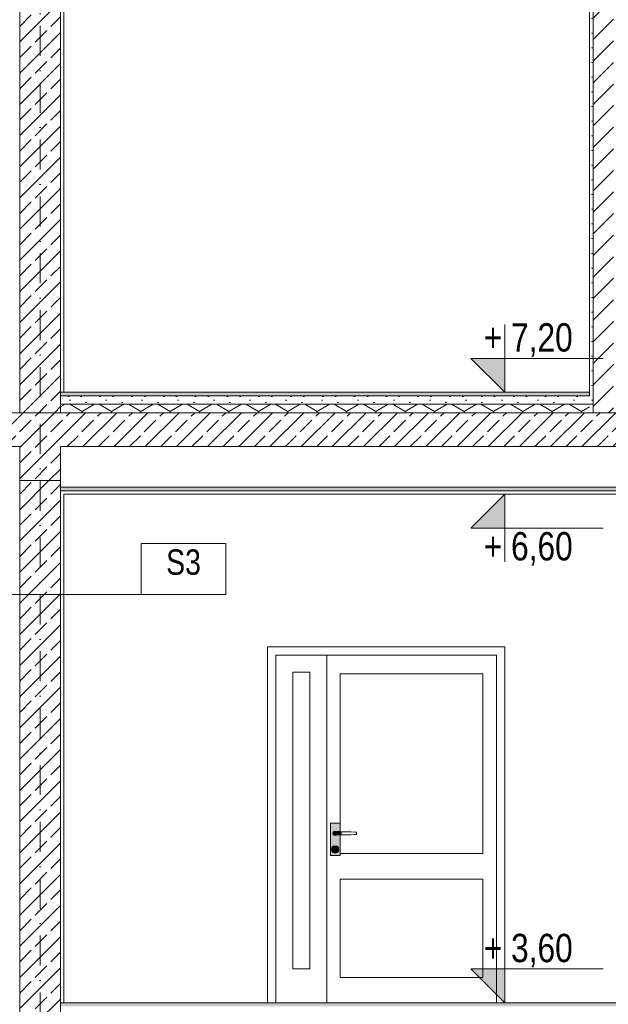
# Model space of a CAD drawing. Header units: millimetres. Extents: x -126680 to -83680, y 18016 to 39016.
# Tile 115 of 121: x -105850 to -102379, y 29304 to 35109. Entities that reach past the tile are written whole.
import ezdxf

# ---------------------------------------------------------------- set-up
doc = ezdxf.new("R2010")
doc.units = ezdxf.units.MM
doc.header["$MEASUREMENT"] = 0
doc.linetypes.add('Kropki i Kreski', pattern=[335.138881, 176.388884, -88.194442, 0, -70.555556])
for name, color, linetype, lineweight in [('Nowe_0_Nr_pióra__21', 7, 'Continuous', 20), ('Nowe_Konstrukcja - Stropy_Nr_pióra__21', 7, 'Continuous', 20), ('Nowe_Konstrukcja - Stropy_Nr_pióra__3', 7, 'Continuous', 13), ('Nowe_Konstrukcja - Ściany zew_Nr_pióra__106', 252, 'Continuous', 13), ('Nowe_Konstrukcja - Ściany zew_Nr_pióra__18', 9, 'Continuous', 15), ('Nowe_Konstrukcja - Ściany zew_Nr_pióra__19', 255, 'Continuous', 0), ('Nowe_Konstrukcja - Ściany zew_Nr_pióra__21', 7, 'Continuous', 20), ('Nowe_Konstrukcja - Ściany zew_Nr_pióra__3', 7, 'Continuous', 13), ('Nowe_Osie_Nr_pióra__3', 7, 'Continuous', 13), ('Nowe_Tabelka_Nr_pióra__3', 7, 'Continuous', 13), ('Nowe_Tabelka_Nr_pióra__7', 7, 'Continuous', 35), ('Nowe_Wymiarowanie - Ogólne_Nr_pióra__42', 8, 'Continuous', 25), ('Nowe_zagospodarowanie_Nr_pióra__21', 7, 'Continuous', 20)]:
    doc.layers.add(name, color=color, linetype=linetype, lineweight=lineweight)
for name, color, linetype, lineweight, true_color in [('Nowe_Konstrukcja - Stropy_Nr_pióra__23', 7, 'Continuous', 13, 0x858585), ('Nowe_Konstrukcja - Stropy_Nr_pióra__81', 7, 'Continuous', 13, 0x6a6a6a), ('Nowe_Konstrukcja - Ściany zew_Nr_pióra__102', 7, 'Continuous', 13, 0x3e3e3e), ('Nowe_Konstrukcja - Ściany zew_Nr_pióra__142', 7, 'Continuous', 0, 0xe8e8e8), ('Nowe_Konstrukcja - Ściany zew_Nr_pióra__23', 7, 'Continuous', 13, 0x858585), ('Nowe_Konstrukcja - Ściany zew_Nr_pióra__61', 7, 'Continuous', 18, 0x6a6a6a), ('Nowe_Konstrukcja - Ściany zew_Nr_pióra__62', 7, 'Continuous', 18, 0xaaaaaa), ('Nowe_Wymiarowanie - Ogólne_Nr_pióra__81', 7, 'Continuous', 13, 0x6a6a6a)]:
    doc.layers.add(name, color=color, linetype=linetype, lineweight=lineweight, true_color=true_color)
doc.layers.add('Nowe_Wymiarowanie - Ogólne', color=7, linetype='Continuous')
doc.layers.add('Nowe_zagospodarowanie', color=7, linetype='Continuous')
doc.styles.add('STYL_AUTOMATYCZNY_1', font='arial.ttf')
doc.styles.add('STYL_AUTOMATYCZNY_2', font='arial.ttf', dxfattribs={"width": 0.8})
doc.dimstyles.new('STYL_AUTOMATYCZNY__1', dxfattribs={"dimtxt": 125, "dimasz": 47.5, "dimexe": 0.18, "dimexo": 0.0625, "dimgap": 0, "dimtad": 1, "dimdec": 0, "dimlfac": 0.1, "dimzin": 0, "dimdsep": 46, "dimtxsty": 'STYL_AUTOMATYCZNY_1', "dimblk": 'ARROWHEAD_6', "dimblk1": 'ARROWHEAD_6', "dimblk2": 'ARROWHEAD_6', "dimcen": 0.09, "dimse1": 1, "dimse2": 1, "dimclrd": 256, "dimclre": 256, "dimclrt": 8, "dimazin": 0, "dimtfac": 1, "dimtdec": 4, "dimtmove": 0, "dimatfit": 3, "dimfxl": 0, "dimtolj": 1, "dimtzin": 0, "dimarcsym": 0})
doc.dimstyles.new('STYL_AUTOMATYCZNY__5', dxfattribs={"dimtxt": 125, "dimasz": 47.5, "dimexe": 0.18, "dimexo": 0.0625, "dimgap": 0, "dimtad": 1, "dimdec": 0, "dimlfac": 0.1, "dimzin": 0, "dimdsep": 46, "dimtxsty": 'STYL_AUTOMATYCZNY_1', "dimblk": 'ARROWHEAD_6', "dimblk1": 'ARROWHEAD_6', "dimblk2": 'ARROWHEAD_6', "dimcen": 0.09, "dimse1": 1, "dimse2": 1, "dimclrd": 256, "dimclre": 256, "dimclrt": 8, "dimazin": 0, "dimtfac": 1, "dimtdec": 4, "dimtmove": 2, "dimatfit": 3, "dimfxl": 0, "dimtolj": 1, "dimtzin": 0, "dimarcsym": 0})
pattern_1 = [(45, (0, 0), (-91.92388, 91.92388), []), (45, (-45.96, 45.96), (-91.92388, 91.92388), [97.5, -32.5])]

# ---------------------------------------------------------------- blocks, each defined once
blk = doc.blocks.new('Polilinia_19_2', base_point=(-106104.1, 31721.2))
at = {"layer": 'Nowe_zagospodarowanie', "linetype": 'Continuous', "lineweight": 0, "true_color": 0x000000}
blk.add_hatch(color=18, dxfattribs=at).paths.add_polyline_path([(-106154.1, 31721.2), (-106150.3, 31702), (-106139.5, 31685.8), (-106123.3, 31675), (-106104.1, 31671.2), (-106085, 31675), (-106068.8, 31685.8), (-106057.9, 31702), (-106054.1, 31721.2), (-106057.9, 31740.3), (-106068.8, 31756.5), (-106085, 31767.3), (-106104.1, 31771.2), (-106123.3, 31767.3), (-106139.5, 31756.5), (-106150.3, 31740.3)])
at = {"layer": 'Nowe_zagospodarowanie_Nr_pióra__21', "color": 7, "linetype": 'Continuous', "lineweight": 20, "flags": 128}
blk.add_lwpolyline([(-106054.1, 31721.2), (-105133.7, 31721.2), (-104633.7, 31721.2), (-104633.7, 31971.2), (-104633.7, 32021.2), (-105133.7, 32021.2), (-105133.7, 31721.2)], dxfattribs=at)
at = {"layer": 'Nowe_zagospodarowanie_Nr_pióra__21', "color": 7, "linetype": 'Continuous', "lineweight": 20}
blk.add_circle((-106104.1, 31721.2), 50, dxfattribs=at)
blk = doc.blocks.new('*D55')
at = {"layer": 'Nowe_Wymiarowanie - Ogólne_Nr_pióra__81', "color": 251, "linetype": 'Continuous', "lineweight": 13, "true_color": 0x6a6a6a}
for p, q in [((-96320, 29337.3), (-96270, 29287.3)), ((-96248.1, 29312.3), (-96341.9, 29312.3)), ((-96295, 29192.3), (-96295, 29312.3)), ((-96320, 29217.3), (-96270, 29167.3)), ((-96248.1, 29192.3), (-96341.9, 29192.3))]:
    blk.add_line(p, q, dxfattribs=at)
blk = doc.blocks.new('ARROWHEAD_6')
at = {"color": 0, "linetype": 'Continuous', "lineweight": 0}
for p, q in [((0, 0), (-1, 0)), ((-0.5, -0.5), (0.5, 0.5))]:
    blk.add_line(p, q, dxfattribs=at)
blk = doc.blocks.new('*D56')
at = {"layer": 'Nowe_Wymiarowanie - Ogólne_Nr_pióra__81', "color": 251, "linetype": 'Continuous', "lineweight": 13, "true_color": 0x6a6a6a}
for p, q in [((-96320, 32337.3), (-96270, 32287.3)), ((-96248.1, 32312.3), (-96341.9, 32312.3)), ((-96295, 29312.3), (-96295, 32312.3)), ((-96320, 29337.3), (-96270, 29287.3)), ((-96248.1, 29312.3), (-96341.9, 29312.3))]:
    blk.add_line(p, q, dxfattribs=at)
at = {"layer": 'Nowe_Wymiarowanie - Ogólne_Nr_pióra__42', "color": 8, "lineweight": 25, "char_height": 125, "attachment_point": 7, "rotation": 90, "style": 'STYL_AUTOMATYCZNY_1'}
for s, insert in [('\\A1;{\\pql;\\fArial|b0|i0|c238|p0;\\W1.000000;300}', (-96320, 30764.6)), ('\\A1;{\\pql;\\fArial|b0|i0|c238|p0;\\W1.000000;12}', (-96320, 29337.3))]:
    blk.add_mtext(s, dxfattribs=dict(at, insert=insert))
blk = doc.blocks.new('*D57')
at = {"layer": 'Nowe_Wymiarowanie - Ogólne_Nr_pióra__81', "color": 251, "linetype": 'Continuous', "lineweight": 13, "true_color": 0x6a6a6a}
for p, q in [((-96248.1, 32592.3), (-96341.9, 32592.3)), ((-96320, 32617.3), (-96270, 32567.3)), ((-96295, 32312.3), (-96295, 32592.3)), ((-96320, 32337.3), (-96270, 32287.3)), ((-96248.1, 32312.3), (-96341.9, 32312.3))]:
    blk.add_line(p, q, dxfattribs=at)
at = {"layer": 'Nowe_Wymiarowanie - Ogólne_Nr_pióra__42', "color": 8, "lineweight": 25, "insert": (-96320, 32356.9), "char_height": 125, "attachment_point": 7, "rotation": 90, "style": 'STYL_AUTOMATYCZNY_1'}
blk.add_mtext('\\A1;{\\pql;\\fArial|b0|i0|c238|p0;\\W1.000000;28}', dxfattribs=at)
blk = doc.blocks.new('*D58')
at = {"layer": 'Nowe_Wymiarowanie - Ogólne_Nr_pióra__81', "color": 251, "linetype": 'Continuous', "lineweight": 13, "true_color": 0x6a6a6a}
for p, q in [((-96320, 32817.3), (-96270, 32767.3)), ((-96248.1, 32792.3), (-96341.9, 32792.3)), ((-96295, 32592.3), (-96295, 32792.3)), ((-96248.1, 32592.3), (-96341.9, 32592.3)), ((-96320, 32617.3), (-96270, 32567.3))]:
    blk.add_line(p, q, dxfattribs=at)
at = {"layer": 'Nowe_Wymiarowanie - Ogólne_Nr_pióra__42', "color": 8, "lineweight": 25, "insert": (-96323.1, 32696.9), "char_height": 125, "attachment_point": 7, "rotation": 90, "style": 'STYL_AUTOMATYCZNY_1'}
blk.add_mtext('\\A1;{\\pql;\\fArial|b0|i0|c238|p0;\\W1.000000;20}', dxfattribs=at)
blk = doc.blocks.new('*D59')
at = {"layer": 'Nowe_Wymiarowanie - Ogólne_Nr_pióra__81', "color": 251, "linetype": 'Continuous', "lineweight": 13, "true_color": 0x6a6a6a}
for p, q in [((-96320, 32937.3), (-96270, 32887.3)), ((-96248.1, 32912.3), (-96341.9, 32912.3)), ((-96295, 32792.3), (-96295, 32912.3)), ((-96320, 32817.3), (-96270, 32767.3)), ((-96248.1, 32792.3), (-96341.9, 32792.3))]:
    blk.add_line(p, q, dxfattribs=at)
blk = doc.blocks.new('*D60')
at = {"layer": 'Nowe_Wymiarowanie - Ogólne_Nr_pióra__81', "color": 251, "linetype": 'Continuous', "lineweight": 13, "true_color": 0x6a6a6a}
for p, q in [((-96320, 35937.3), (-96270, 35887.3)), ((-96248.1, 35912.3), (-96341.9, 35912.3)), ((-96295, 32912.3), (-96295, 35912.3)), ((-96320, 32937.3), (-96270, 32887.3)), ((-96248.1, 32912.3), (-96341.9, 32912.3))]:
    blk.add_line(p, q, dxfattribs=at)
at = {"layer": 'Nowe_Wymiarowanie - Ogólne_Nr_pióra__42', "color": 8, "lineweight": 25, "char_height": 125, "attachment_point": 7, "rotation": 90, "style": 'STYL_AUTOMATYCZNY_1'}
for s, insert in [('\\A1;{\\pql;\\fArial|b0|i0|c238|p0;\\W1.000000;300}', (-96320, 34364.6)), ('\\A1;{\\pql;\\fArial|b0|i0|c238|p0;\\W1.000000;12}', (-96320, 32937.3))]:
    blk.add_mtext(s, dxfattribs=dict(at, insert=insert))

msp = doc.modelspace()

# ---------------------------------------------------------------- hatches: boundary and pattern name
at = {"layer": 'Nowe_Konstrukcja - Stropy_Nr_pióra__23', "linetype": 'Continuous', "lineweight": 13, "true_color": 0x858585}
h = msp.add_hatch(dxfattribs=at)
h.set_pattern_fill('Beton_zbrojony_0002', color=252, style=0, pattern_type=2)
h.set_pattern_definition(pattern_1)
h.paths.add_polyline_path([(-105609.5, 35992.3), (-105849.5, 35992.3), (-105849.5, 32792.3), (-105609.5, 32792.3)])
h = msp.add_hatch(dxfattribs=at)
h.set_pattern_fill('Beton_zbrojony_0002', color=252, style=0, pattern_type=2)
h.set_pattern_definition(pattern_1)
h.paths.add_polyline_path([(-107469, 32792.3), (-107469, 32592.3), (-105849.5, 32592.3), (-105849.5, 32392.3), (-105609.5, 32392.3), (-105609.5, 32592.3), (-95969.4, 32592.3), (-95969.4, 32392.3), (-95729.4, 32392.3), (-95729.4, 32792.3), (-95729.4, 33812.3), (-95969.4, 33812.3), (-95969.4, 32792.3)])
at = {"layer": 'Nowe_Konstrukcja - Stropy_Nr_pióra__23', "linetype": 'Continuous', "lineweight": 0, "true_color": 0xe0e0e0}
for points in [[(-102489.5, 32912.3), (-105609.5, 32912.3), (-105609.5, 32892.3), (-102489.5, 32892.3)], [(-95969.4, 32332.3), (-95969.4, 32352.3), (-105609.5, 32352.3), (-105609.5, 32332.3)], [(-95769.3, 29292.3), (-95769.3, 29312.3), (-105609.5, 29312.3), (-105609.5, 29292.3)]]:
    msp.add_hatch(color=254, dxfattribs=at).paths.add_polyline_path(points)
at = {"layer": 'Nowe_Konstrukcja - Stropy_Nr_pióra__23', "linetype": 'Continuous', "lineweight": 13, "true_color": 0x858585}
h = msp.add_hatch(dxfattribs=at)
h.set_pattern_fill('Beton_lekki_0002', color=252, style=0, pattern_type=2)
h.set_pattern_definition([(0, (0, 0), (0, 389.7114), [24.375, -200.625]), (0, (112.5, 194.86), (0, 389.7114), [24.375, -200.625]), (60, (0, 0), (-337.5, 194.8557), [24.375, -200.625]), (60, (225, 0), (-337.5, 194.8557), [24.375, -200.625]), (120, (24.37, 0), (337.5, 194.8557), [24.375, -200.625]), (120, (249.38, 0), (337.5, 194.8557), [24.375, -200.625]), (0, (0, 37.5), (0, 75), [0, -75, 0, -112.5]), (45, (37.5, 37.5), (-53.03301, 53.03301), [0, -56.25, 0, -93.75])])
h.paths.add_polyline_path([(-102489.5, 32892.3), (-105609.5, 32892.3), (-105609.5, 32842.3), (-102489.5, 32842.3)])
h = msp.add_hatch(dxfattribs=at)
h.set_pattern_fill('Styropian_0002', color=252, style=0, pattern_type=2)
h.set_pattern_definition([(90, (0, 0), (-173.20508, 0), [100, -200]), (90, (-86.6, 150), (-173.20508, 0), [100, -200]), (150, (-4e-14, 100), (86.60254, 150), [100, -200]), (150, (-173.2, 100), (86.60254, 150), [100, -200]), (210, (0, 0), (-86.60254, 150), [100, -200]), (210, (-173.2, -7e-14), (-86.60254, 150), [100, -200])])
h.paths.add_polyline_path([(-102489.5, 32842.3), (-105609.5, 32842.3), (-105609.5, 32792.3), (-102489.5, 32792.3)])
h = msp.add_hatch(dxfattribs=at)
h.set_pattern_fill('Beton_zbrojony_0002', color=252, style=0, pattern_type=2)
h.set_pattern_definition(pattern_1)
h.paths.add_polyline_path([(-105609.5, 32392.3), (-105849.5, 32392.3), (-105849.5, 29192.3), (-105609.5, 29192.3)])
at = {"layer": 'Nowe_Konstrukcja - Ściany zew_Nr_pióra__102', "linetype": 'Continuous', "lineweight": 13, "true_color": 0x3e3e3e}
for points in [[(-103999.9, 30318.3), (-104000.8, 30318.8), (-104002.5, 30312.3), (-104001.5, 30312.3)], [(-104001.5, 30312.3), (-104002.5, 30312.3), (-104000.8, 30305.8), (-103999.9, 30306.3)], [(-103995.5, 30322.7), (-103996, 30323.5), (-104000.8, 30318.8), (-103999.9, 30318.3)], [(-103999.9, 30306.3), (-104000.8, 30305.8), (-103996, 30301), (-103995.5, 30301.9)], [(-103995.5, 30301.9), (-103996, 30301), (-103989.5, 30299.3), (-103989.5, 30300.3)], [(-103989.5, 30300.3), (-103989.5, 30299.3), (-103983, 30301), (-103983.5, 30301.9)], [(-103983.5, 30301.9), (-103983, 30301), (-103981.8, 30302.3), (-103983.1, 30302.3)], [(-103995.6, 30229.8), (-103996.4, 30230.3), (-103997.5, 30226.3), (-103996.5, 30226.3)], [(-103996.5, 30226.3), (-103997.5, 30226.3), (-103996.4, 30222.3), (-103995.6, 30222.8)], [(-103995.6, 30222.8), (-103996.4, 30222.3), (-103993.5, 30219.4), (-103993, 30220.2)], [(-103993, 30220.2), (-103993.5, 30219.4), (-103989.5, 30218.3), (-103989.5, 30219.3)], [(-103989.5, 30219.3), (-103989.5, 30218.3), (-103985.5, 30219.4), (-103986, 30220.2)], [(-103986, 30220.2), (-103985.5, 30219.4), (-103982.6, 30222.3), (-103983.4, 30222.8)]]:
    msp.add_hatch(color=250, dxfattribs=at).paths.add_polyline_path(points)
at = {"layer": 'Nowe_Konstrukcja - Ściany zew_Nr_pióra__106', "linetype": 'Continuous', "lineweight": 13}
for points in [[(-104009.5, 30217.3), (-104011.5, 30217.3), (-104008.6, 30206.3), (-104006.8, 30207.3)], [(-104006.8, 30207.3), (-104008.6, 30206.3), (-104000.5, 30198.2), (-103999.5, 30200)], [(-103999.5, 30200), (-104000.5, 30198.2), (-103989.5, 30195.3), (-103989.5, 30197.3)], [(-103989.5, 30197.3), (-103989.5, 30195.3), (-103978.5, 30198.2), (-103979.5, 30200)], [(-103983.4, 30229.8), (-103982.6, 30230.3), (-103985.5, 30233.2), (-103986, 30232.3)]]:
    msp.add_hatch(color=252, dxfattribs=at).paths.add_polyline_path(points)
at = {"layer": 'Nowe_Konstrukcja - Ściany zew_Nr_pióra__142', "linetype": 'Continuous', "lineweight": 0, "true_color": 0xe8e8e8}
msp.add_hatch(color=254, dxfattribs=at).paths.add_polyline_path([(-103969.5, 30217.3), (-103967.5, 30217.3), (-103970.5, 30228.3), (-103972.2, 30227.3)])
at = {"layer": 'Nowe_Konstrukcja - Ściany zew_Nr_pióra__18', "linetype": 'Continuous', "lineweight": 15}
h = msp.add_hatch(color=9, dxfattribs=at)
h.paths.add_polyline_path([(-103961, 30372.3), (-104018, 30372.3), (-104018, 30182.3), (-103961, 30182.3), (-103961, 30302.4), (-103964.5, 30302.3), (-103981.8, 30302.3), (-103983, 30301), (-103989.5, 30299.3), (-103996, 30301), (-104000.8, 30305.8), (-104002.5, 30312.3), (-104000.8, 30318.8), (-103996, 30323.5), (-103989.5, 30325.3), (-103983, 30323.5), (-103981.8, 30322.3), (-103964.5, 30322.3), (-103961, 30322.2)])
h.paths.add_polyline_path([(-104008.6, 30206.3), (-104011.5, 30217.3), (-104008.6, 30228.3), (-104000.5, 30236.3), (-103989.5, 30239.3), (-103978.5, 30236.3), (-103970.5, 30228.3), (-103967.5, 30217.3), (-103970.5, 30206.3), (-103978.5, 30198.2), (-103989.5, 30195.3), (-104000.5, 30198.2)], flags=0)
for points in [[(-103989.5, 30302.3), (-103964.5, 30302.3), (-103964.5, 30322.3), (-103989.5, 30322.3), (-103994.5, 30320.9), (-103998.2, 30317.3), (-103999.5, 30312.3), (-103998.2, 30307.3), (-103994.5, 30303.6)], [(-103964.5, 30322.3), (-103964.5, 30302.3), (-103951.1, 30302.7), (-103951.1, 30321.9)], [(-103972.2, 30207.3), (-103970.5, 30206.3), (-103967.5, 30217.3), (-103969.5, 30217.3)]]:
    msp.add_hatch(color=9, dxfattribs=at).paths.add_polyline_path(points)
h = msp.add_hatch(color=9, dxfattribs=at)
h.paths.add_polyline_path([(-104009.5, 30217.3), (-104006.8, 30207.3), (-103999.5, 30200), (-103989.5, 30197.3), (-103979.5, 30200), (-103972.2, 30207.3), (-103969.5, 30217.3), (-103972.2, 30227.3), (-103979.5, 30234.6), (-103989.5, 30237.3), (-103999.5, 30234.6), (-104006.8, 30227.3)])
h.paths.add_polyline_path([(-103997.5, 30226.3), (-103996.4, 30230.3), (-103993.5, 30233.2), (-103989.5, 30234.3), (-103985.5, 30233.2), (-103982.6, 30230.3), (-103981.5, 30226.3), (-103982.6, 30222.3), (-103985.5, 30219.4), (-103989.5, 30218.3), (-103993.5, 30219.4), (-103996.4, 30222.3)], flags=0)
at = {"layer": 'Nowe_Konstrukcja - Ściany zew_Nr_pióra__19', "linetype": 'Continuous', "lineweight": 0}
for points in [[(-103979.5, 30234.6), (-103978.5, 30236.3), (-103989.5, 30239.3), (-103989.5, 30237.3)], [(-103972.2, 30227.3), (-103970.5, 30228.3), (-103978.5, 30236.3), (-103979.5, 30234.6)]]:
    msp.add_hatch(color=255, dxfattribs=at).paths.add_polyline_path(points)
at = {"layer": 'Nowe_Konstrukcja - Ściany zew_Nr_pióra__21', "linetype": 'Continuous', "lineweight": 20}
for points in [[(-102989.5, 32912.3), (-102989.5, 33112.3), (-103189.5, 33112.3)], [(-102989.5, 32312.3), (-102989.5, 32112.3), (-103189.5, 32112.3)], [(-102989.5, 29312.3), (-102989.5, 29512.3), (-103189.5, 29512.3)]]:
    msp.add_hatch(color=7, dxfattribs=at).paths.add_polyline_path(points)
at = {"layer": 'Nowe_Konstrukcja - Ściany zew_Nr_pióra__23', "linetype": 'Continuous', "lineweight": 13, "true_color": 0x858585}
h = msp.add_hatch(dxfattribs=at)
h.set_pattern_fill('Bloczki_ceramiczne_0002', color=252, style=0, pattern_type=2)
h.set_pattern_definition([(45, (0, 0), (-63.63961, 63.63961), [])])
h.paths.add_polyline_path([(-102469.5, 36192.3), (-102469.5, 35892.3), (-102469.5, 32792.3), (-102349.5, 32792.3), (-102349.5, 35892.3), (-102349.5, 36192.3)])
h = msp.add_hatch(dxfattribs=at)
h.set_pattern_fill('Tynk_0002', color=252, style=0, pattern_type=2)
h.set_pattern_definition([(0, (0, 0), (0, 86.60254), [0, -50]), (0, (25, 43.3), (0, 86.60254), [0, -50])])
h.paths.add_polyline_path([(-102469.5, 35892.3), (-102489.5, 35892.3), (-102489.5, 32792.3), (-102469.5, 32792.3)])
for points in [[(-103983.5, 30322.7), (-103983, 30323.5), (-103989.5, 30325.3), (-103989.5, 30324.3)], [(-103983.5, 30322.7), (-103983.1, 30322.3), (-103981.8, 30322.3), (-103983, 30323.5)], [(-103986, 30232.3), (-103985.5, 30233.2), (-103989.5, 30234.3), (-103989.5, 30233.3)], [(-103979.5, 30200), (-103978.5, 30198.2), (-103970.5, 30206.3), (-103972.2, 30207.3)]]:
    msp.add_hatch(color=252, dxfattribs=at).paths.add_polyline_path(points)
at = {"layer": 'Nowe_Konstrukcja - Ściany zew_Nr_pióra__61', "linetype": 'Continuous', "lineweight": 18, "true_color": 0x6a6a6a}
for points in [[(-104001.5, 30312.3), (-103999.9, 30306.3), (-103995.5, 30301.9), (-103989.5, 30300.3), (-103983.5, 30301.9), (-103983.1, 30302.3), (-103989.5, 30302.3), (-103994.5, 30303.6), (-103998.2, 30307.3), (-103999.5, 30312.3), (-103998.2, 30317.3), (-103994.5, 30320.9), (-103989.5, 30322.3), (-103983.1, 30322.3), (-103983.5, 30322.7), (-103989.5, 30324.3), (-103995.5, 30322.7), (-103999.9, 30318.3)], [(-103989.5, 30324.3), (-103989.5, 30325.3), (-103996, 30323.5), (-103995.5, 30322.7)], [(-103982.5, 30226.3), (-103983.4, 30229.8), (-103986, 30232.3), (-103989.5, 30233.3), (-103993, 30232.3), (-103995.6, 30229.8), (-103996.5, 30226.3), (-103995.6, 30222.8), (-103993, 30220.2), (-103989.5, 30219.3), (-103986, 30220.2), (-103983.4, 30222.8)], [(-103993, 30232.3), (-103993.5, 30233.2), (-103996.4, 30230.3), (-103995.6, 30229.8)], [(-103983.4, 30222.8), (-103982.6, 30222.3), (-103981.5, 30226.3), (-103982.5, 30226.3)]]:
    msp.add_hatch(color=251, dxfattribs=at).paths.add_polyline_path(points)
at = {"layer": 'Nowe_Konstrukcja - Ściany zew_Nr_pióra__62', "linetype": 'Continuous', "lineweight": 18, "true_color": 0xaaaaaa}
msp.add_hatch(color=253, dxfattribs=at).paths.add_polyline_path([(-103999.5, 30234.6), (-104000.5, 30236.3), (-104008.6, 30228.3), (-104006.8, 30227.3)])

# ---------------------------------------------------------------- linework, layer by layer
at = {"layer": 'Nowe_0_Nr_pióra__21', "color": 7, "linetype": 'Continuous', "lineweight": 20, "flags": 128}
for points in [[(-102989.5, 33312.3), (-102989.5, 32912.3), (-102989.5, 33112.3), (-103189.5, 33112.3), (-102989.5, 32912.3), (-102989.5, 33112.3), (-102409.3, 33112.3)], [(-102989.5, 31912.3), (-102989.5, 32312.3), (-102989.5, 32112.3), (-103189.5, 32112.3), (-102989.5, 32312.3), (-102989.5, 32112.3), (-102409.3, 32112.3)], [(-102989.5, 29712.3), (-102989.5, 29312.3), (-102989.5, 29512.3), (-103189.5, 29512.3), (-102989.5, 29312.3), (-102989.5, 29512.3), (-102409.3, 29512.3)]]:
    msp.add_lwpolyline(points, dxfattribs=at)
at = {"layer": 'Nowe_Konstrukcja - Stropy_Nr_pióra__21', "color": 7, "linetype": 'Continuous', "lineweight": 20, "flags": 128}
for points in [[(-105609.5, 35992.3), (-105849.5, 35992.3), (-105849.5, 32792.3), (-105609.5, 32792.3)], [(-107469, 32792.3), (-107469, 32592.3), (-105849.5, 32592.3), (-105849.5, 32392.3), (-105609.5, 32392.3), (-105609.5, 32592.3), (-95969.4, 32592.3), (-95969.4, 32392.3), (-95729.4, 32392.3), (-95729.4, 32792.3), (-95729.4, 33812.3), (-95969.4, 33812.3), (-95969.4, 32792.3)], [(-105609.5, 32392.3), (-105849.5, 32392.3), (-105849.5, 29192.3), (-105609.5, 29192.3)]]:
    msp.add_lwpolyline(points, close=True, dxfattribs=at)
at = {"layer": 'Nowe_Konstrukcja - Stropy_Nr_pióra__3', "color": 7, "linetype": 'Continuous', "lineweight": 13}
for p, q in [((-105609.5, 32892.3), (-102589.5, 32892.3)), ((-105609.5, 32892.3), (-102489.5, 32892.3)), ((-105609.5, 32842.3), (-102589.5, 32842.3)), ((-105609.5, 32842.3), (-102469.5, 32842.3)), ((-105609.5, 32592.3), (-95969.4, 32592.3)), ((-105609.5, 32352.3), (-95969.4, 32352.3)), ((-105609.5, 32352.3), (-95969.4, 32352.3)), ((-105609.5, 32332.3), (-95969.4, 32332.3)), ((-105609.5, 32332.3), (-95969.4, 32332.3))]:
    msp.add_line(p, q, dxfattribs=at)
at = {"layer": 'Nowe_Konstrukcja - Stropy_Nr_pióra__81', "color": 251, "linetype": 'Continuous', "lineweight": 13, "true_color": 0x6a6a6a}
msp.add_line((-107469, 32792.3), (-105339.5, 32792.3), dxfattribs=at)
msp.add_line((-107469, 32792.3), (-105339.5, 32792.3), dxfattribs=at)
at = {"layer": 'Nowe_Konstrukcja - Ściany zew_Nr_pióra__21', "color": 7, "linetype": 'Continuous', "lineweight": 20}
msp.add_line((-102489.5, 35952.3), (-102489.5, 32892.3), dxfattribs=at)
at = {"layer": 'Nowe_Konstrukcja - Ściany zew_Nr_pióra__3', "color": 7, "linetype": 'Continuous', "lineweight": 13}
for p, q in [((-105609.5, 32792.3), (-105609.5, 36192.3)), ((-105609.5, 32912.3), (-105609.5, 36192.3)), ((-102469.5, 36192.3), (-102469.5, 32792.3)), ((-105849.5, 32912.3), (-105849.5, 36012.3)), ((-105849.5, 32912.3), (-105849.5, 36012.3)), ((-105609.5, 32912.3), (-105609.5, 36012.3)), ((-105609.5, 32912.3), (-105609.5, 36012.3)), ((-105589.5, 32912.3), (-105589.5, 35912.3)), ((-105609.5, 32912.3), (-102489.5, 32912.3)), ((-105609.5, 29192.3), (-105609.5, 32592.3)), ((-105609.5, 32592.3), (-105589.5, 32592.3)), ((-105609.5, 29312.3), (-105609.5, 32592.3)), ((-105589.5, 32312.3), (-95969.4, 32312.3)), ((-105589.5, 29312.3), (-105589.5, 32312.3)), ((-104389.5, 29312.3), (-104389.5, 31412.3)), ((-104389.5, 31412.3), (-102989.5, 31412.3)), ((-102989.5, 31412.3), (-102989.5, 29312.3)), ((-104339.5, 29312.3), (-104339.5, 31362.3)), ((-104339.5, 31362.3), (-103039.5, 31362.3)), ((-104039.5, 31262.3), (-104039.5, 31362.3)), ((-103039.5, 31362.3), (-103039.5, 29312.3)), ((-104239.5, 31262.3), (-104139.5, 31262.3)), ((-104239.5, 29512.3), (-104239.5, 31262.3)), ((-104139.5, 31262.3), (-104139.5, 29512.3)), ((-104039.5, 29512.3), (-104039.5, 31262.3)), ((-103119.5, 31252.3), (-103959.5, 31252.3)), ((-103959.5, 31252.3), (-103959.5, 30322.1)), ((-103119.5, 30192.3), (-103119.5, 31252.3)), ((-104018, 30372.3), (-103961, 30372.3)), ((-104018, 30182.3), (-104018, 30372.3)), ((-103961, 30372.3), (-103961, 30322.2)), ((-104002.5, 30312.3), (-104000.8, 30318.8)), ((-104000.8, 30305.8), (-104002.5, 30312.3)), ((-104001.5, 30312.3), (-103999.9, 30318.3)), ((-103999.9, 30306.3), (-104001.5, 30312.3)), ((-104000.8, 30318.8), (-103996, 30323.5)), ((-103996, 30301), (-104000.8, 30305.8)), ((-103999.9, 30318.3), (-103995.5, 30322.7)), ((-103995.5, 30301.9), (-103999.9, 30306.3)), ((-103999.5, 30312.3), (-103998.2, 30317.3)), ((-103998.2, 30307.3), (-103999.5, 30312.3)), ((-103998.2, 30317.3), (-103994.5, 30320.9)), ((-103994.5, 30303.6), (-103998.2, 30307.3)), ((-103996, 30323.5), (-103989.5, 30325.3)), ((-103995.5, 30322.7), (-103989.5, 30324.3)), ((-103994.5, 30320.9), (-103989.5, 30322.3)), ((-103989.5, 30325.3), (-103983, 30323.5)), ((-103989.5, 30324.3), (-103983.5, 30322.7)), ((-103989.5, 30322.3), (-103964.5, 30322.3)), ((-103983.5, 30322.7), (-103983.1, 30322.3)), ((-103983, 30323.5), (-103981.8, 30322.3)), ((-103964.5, 30322.3), (-103951.1, 30321.9)), ((-103951.1, 30321.9), (-103924.4, 30321.1)), ((-103924.4, 30321.1), (-103898, 30320.3)), ((-103898, 30304.2), (-103924.4, 30303.5)), ((-103898, 30320.3), (-103872.1, 30319.5)), ((-103872.1, 30305), (-103898, 30304.2)), ((-103872.1, 30319.5), (-103864, 30319.3)), ((-103864, 30305.3), (-103872.1, 30305)), ((-103864, 30319.3), (-103864, 30305.3)), ((-103989.5, 30299.3), (-103996, 30301)), ((-103989.5, 30300.3), (-103995.5, 30301.9)), ((-103989.5, 30302.3), (-103994.5, 30303.6)), ((-103964.5, 30302.3), (-103989.5, 30302.3)), ((-103983.5, 30301.9), (-103989.5, 30300.3)), ((-103983, 30301), (-103989.5, 30299.3)), ((-103983.1, 30302.3), (-103983.5, 30301.9)), ((-103981.8, 30302.3), (-103983, 30301)), ((-103951.1, 30302.7), (-103964.5, 30302.3)), ((-103961, 30302.4), (-103961, 30182.3)), ((-103959.5, 30302.4), (-103959.5, 30192.3)), ((-103924.4, 30303.5), (-103951.1, 30302.7)), ((-104011.5, 30217.3), (-104008.6, 30228.3)), ((-104008.6, 30206.3), (-104011.5, 30217.3)), ((-104009.5, 30217.3), (-104006.8, 30227.3)), ((-104006.8, 30207.3), (-104009.5, 30217.3)), ((-104008.6, 30228.3), (-104000.5, 30236.3)), ((-104000.5, 30198.2), (-104008.6, 30206.3)), ((-104006.8, 30227.3), (-103999.5, 30234.6)), ((-103999.5, 30200), (-104006.8, 30207.3)), ((-104000.5, 30236.3), (-103989.5, 30239.3)), ((-103989.5, 30195.3), (-104000.5, 30198.2)), ((-103999.5, 30234.6), (-103989.5, 30237.3)), ((-103989.5, 30197.3), (-103999.5, 30200)), ((-103997.5, 30226.3), (-103996.4, 30230.3)), ((-103996.4, 30222.3), (-103997.5, 30226.3)), ((-103996.5, 30226.3), (-103995.6, 30229.8)), ((-103995.6, 30222.8), (-103996.5, 30226.3)), ((-103996.4, 30230.3), (-103993.5, 30233.2)), ((-103993.5, 30219.4), (-103996.4, 30222.3)), ((-103995.6, 30229.8), (-103993, 30232.3)), ((-103993, 30220.2), (-103995.6, 30222.8)), ((-103993.5, 30233.2), (-103989.5, 30234.3)), ((-103989.5, 30218.3), (-103993.5, 30219.4)), ((-103993, 30232.3), (-103989.5, 30233.3)), ((-103989.5, 30219.3), (-103993, 30220.2)), ((-103989.5, 30239.3), (-103978.5, 30236.3)), ((-103989.5, 30237.3), (-103979.5, 30234.6)), ((-103989.5, 30234.3), (-103985.5, 30233.2)), ((-103989.5, 30233.3), (-103986, 30232.3)), ((-103986, 30220.2), (-103989.5, 30219.3)), ((-103985.5, 30219.4), (-103989.5, 30218.3)), ((-103979.5, 30200), (-103989.5, 30197.3)), ((-103978.5, 30198.2), (-103989.5, 30195.3)), ((-103986, 30232.3), (-103983.4, 30229.8)), ((-103983.4, 30222.8), (-103986, 30220.2)), ((-103985.5, 30233.2), (-103982.6, 30230.3)), ((-103982.6, 30222.3), (-103985.5, 30219.4)), ((-103983.4, 30229.8), (-103982.5, 30226.3)), ((-103982.5, 30226.3), (-103983.4, 30222.8)), ((-103982.6, 30230.3), (-103981.5, 30226.3)), ((-103981.5, 30226.3), (-103982.6, 30222.3)), ((-103979.5, 30234.6), (-103972.2, 30227.3)), ((-103972.2, 30207.3), (-103979.5, 30200)), ((-103978.5, 30236.3), (-103970.5, 30228.3)), ((-103970.5, 30206.3), (-103978.5, 30198.2)), ((-103972.2, 30227.3), (-103969.5, 30217.3)), ((-103969.5, 30217.3), (-103972.2, 30207.3)), ((-103970.5, 30228.3), (-103967.5, 30217.3)), ((-103967.5, 30217.3), (-103970.5, 30206.3)), ((-103959.5, 30192.3), (-103119.5, 30192.3)), ((-103961, 30182.3), (-104018, 30182.3)), ((-103119.5, 30042.3), (-103959.5, 30042.3)), ((-103959.5, 30042.3), (-103959.5, 29462.3)), ((-103119.5, 29462.3), (-103119.5, 30042.3)), ((-104139.5, 29512.3), (-104239.5, 29512.3)), ((-104039.5, 29312.3), (-104039.5, 29512.3)), ((-103959.5, 29462.3), (-103119.5, 29462.3)), ((-105609.5, 29312.3), (-95769.3, 29312.3))]:
    msp.add_line(p, q, dxfattribs=at)
at = {"layer": 'Nowe_Osie_Nr_pióra__3', "color": 7, "linetype": 'Kropki i Kreski', "lineweight": 13}
msp.add_line((-105729.5, 37419.5), (-105729.5, 21740.9), dxfattribs=at)

# ---------------------------------------------------------------- block references
at = {"layer": 'Nowe_zagospodarowanie', "color": 7, "linetype": 'Continuous', "lineweight": 20}
msp.add_blockref('Polilinia_19_2', (-106104.1, 31721.2), dxfattribs=at)

# ---------------------------------------------------------------- texts
at = {"layer": 'Nowe_Tabelka_Nr_pióra__3', "color": 7, "linetype": 'Continuous', "lineweight": 13, "char_height": 167.1876, "attachment_point": 7, "style": 'STYL_AUTOMATYCZNY_2'}
for s, insert in [('\\A1;{\\pql;\\fArial|b0|i0|c238|p0;\\W0.800000;+ 7\\fArial|b0|i0|c238|p0;\\W0.800000;,\\fArial|b0|i0|c238|p0;\\W0.800000;20}', (-103113.7, 33121.4)), ('\\A1;{\\pql;\\fArial|b0|i0|c238|p0;\\W0.800000;+ 6\\fArial|b0|i0|c238|p0;\\W0.800000;,\\fArial|b0|i0|c238|p0;\\W0.800000;60}', (-103113.7, 31890.1)), ('\\A1;{\\pql;\\fArial|b0|i0|c238|p0;\\W0.800000;+ 3\\fArial|b0|i0|c238|p0;\\W0.800000;,\\fArial|b0|i0|c238|p0;\\W0.800000;60}', (-103113.7, 29521.4))]:
    msp.add_mtext(s, dxfattribs=dict(at, insert=insert))
at = {"layer": 'Nowe_Tabelka_Nr_pióra__7', "color": 7, "linetype": 'Continuous', "lineweight": 35, "insert": (-104883.7, 31834.3), "char_height": 150, "attachment_point": 8, "style": 'STYL_AUTOMATYCZNY_2'}
msp.add_mtext('\\A1;{\\pqc;\\fArial|b0|i0|c238|p0;\\W0.800000;S\\fArial|b0|i0|c238|p0;\\W0.800000;3}', dxfattribs=at)

# ---------------------------------------------------------------- dimensions: what is measured, and where the dimension line sits
at = {"layer": 'Nowe_Wymiarowanie - Ogólne', "color": 251, "linetype": 'Continuous', "lineweight": 13, "true_color": 0x6a6a6a}
for base, p1, p2, dimstyle, picture, middle in [((-96295, 35912.3), (-105589.5, 32912.3), (-105589.5, 35912.3), 'STYL_AUTOMATYCZNY__1', '*D60', (-96382.5, 34507.3)), ((-96295, 32912.3), (-105609.5, 32792.3), (-105589.5, 32912.3), 'STYL_AUTOMATYCZNY__1', '*D59', (-96382.5, 33032.4)), ((-96295, 32792.3), (-96295, 32592.3), (-105609.5, 32792.3), 'STYL_AUTOMATYCZNY__5', '*D58', (-96385.6, 32792.1)), ((-96295, 32592.3), (-105589.5, 32312.3), (-96295, 32592.3), 'STYL_AUTOMATYCZNY__1', '*D57', (-96382.5, 32452.1)), ((-96295, 32312.3), (-105589.5, 29312.3), (-105589.5, 32312.3), 'STYL_AUTOMATYCZNY__1', '*D56', (-96382.5, 30907.3)), ((-96295, 29312.3), (-105609.5, 29192.3), (-105589.5, 29312.3), 'STYL_AUTOMATYCZNY__1', '*D55', (-96382.5, 29432.4))]:
    dim = msp.add_linear_dim(base=base, p1=p1, p2=p2, angle=90, dimstyle=dimstyle, dxfattribs=at)
    dim.commit()
    dim.dimension.update_dxf_attribs({"geometry": picture, "text_midpoint": middle, "dimtype": 160, "text_rotation": 90})

doc.saveas('drawing.dxf')
